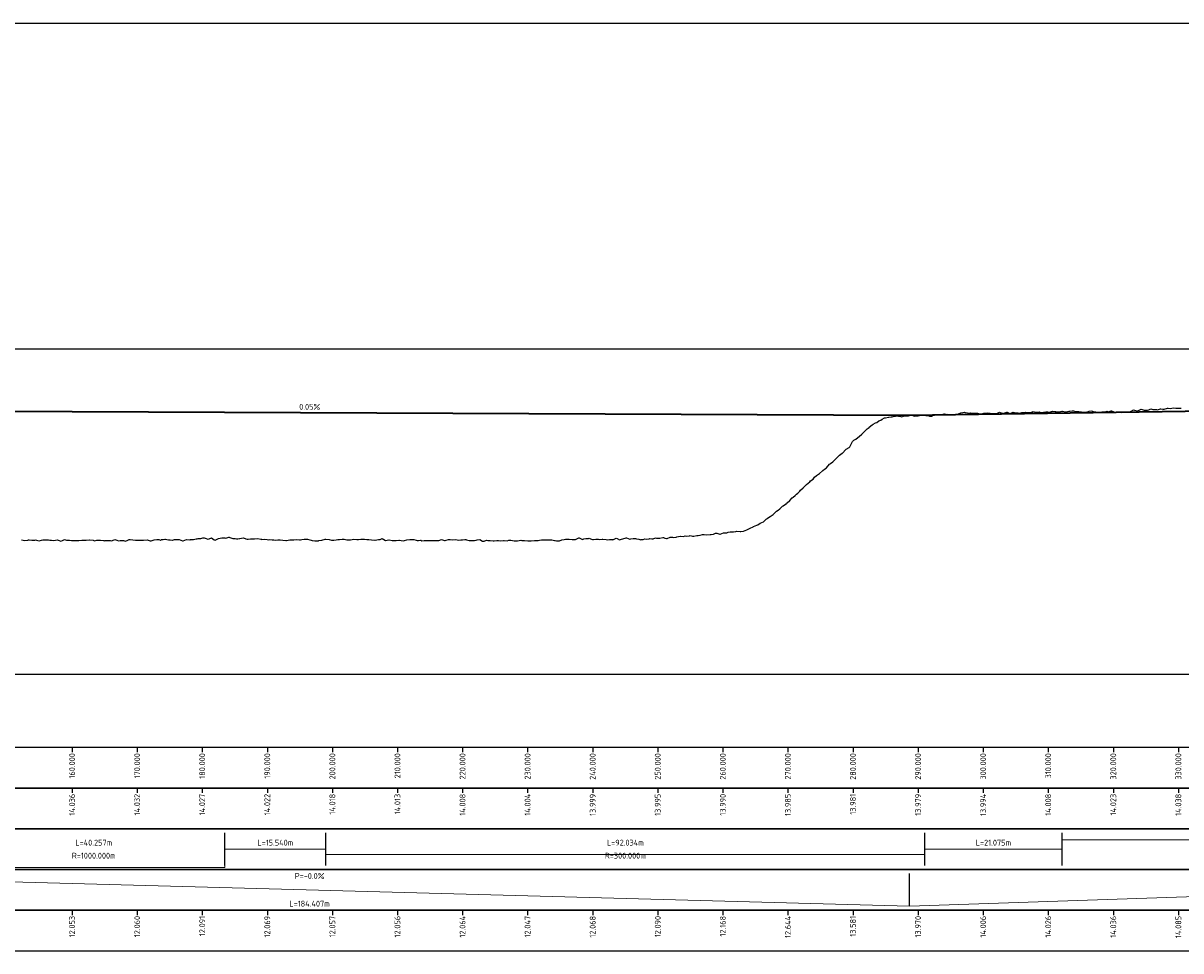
# Model space of a CAD drawing. Header units: metres. Extents: x 220364 to 225126, y 402650 to 403044.
# Tile 6 of 14: x 222586 to 222764, y 402650 to 402793. Entities that reach past the tile are written whole.
import ezdxf

# ---------------------------------------------------------------- set-up
doc = ezdxf.new("R2010")
doc.units = ezdxf.units.M
for name, color, linetype in [('C3D-PROFILE', 7, 'Continuous'), ('C3D-PROFILE_LABELING', 7, 'Continuous'), ('C3D-PROFILE_PROFILEVIEW', 7, 'Continuous'), ('C3D-PROFILE_PROFILEVIEW_LABELING', 7, 'Continuous')]:
    doc.layers.add(name, color=color, linetype=linetype)
for name, color, linetype, lineweight in [('N-WA-GW-MAAIVELD-G', 90, 'Continuous', 35), ('X-XX-AL-DETAIL_2-G', 7, 'Continuous', 25), ('X-XX-AL-PROFIELBALK-G', 7, 'Continuous', 25), ('X-XX-AL-T18', 7, 'Continuous', 18), ('X-XX-AL-T25', 7, 'Continuous', 25)]:
    doc.layers.add(name, color=color, linetype=linetype, lineweight=lineweight)
doc.styles.add('NLCS-ISO', font='NLCS-ISO.ttf')

# ---------------------------------------------------------------- blocks, each defined once
blk = doc.blocks.new('*U2')
at = {"layer": 'X-XX-AL-T25', "color": 7, "linetype": 'Continuous', "lineweight": 25, "insert": (206067.73, 396232.51), "char_height": 0.9, "attachment_point": 8, "rotation": 359.7363, "style": 'NLCS-ISO'}
blk.add_mtext('{\\fNLCS-ISO|b0|i0|c0|p10;\\C256;0.05%}', dxfattribs=at)
blk = doc.blocks.new('*U5')
at = {"layer": 'X-XX-AL-T25', "color": 7, "linetype": 'Continuous', "lineweight": 25, "char_height": 0.9, "attachment_point": 6, "rotation": 90, "style": 'NLCS-ISO'}
for s, insert in [('12.053', (206031.22, 396154.76)), ('12.060', (206041.22, 396154.76)), ('12.091', (206051.22, 396154.76)), ('12.069', (206061.22, 396154.76)), ('12.057', (206071.22, 396154.76)), ('12.056', (206081.22, 396154.76)), ('12.064', (206091.22, 396154.76)), ('12.047', (206101.22, 396154.76)), ('12.068', (206111.22, 396154.76)), ('12.090', (206121.22, 396154.76)), ('12.168', (206131.22, 396154.76)), ('12.644', (206141.22, 396154.76)), ('13.581', (206151.22, 396154.76)), ('13.970', (206161.22, 396154.76)), ('14.006', (206171.22, 396154.76)), ('14.026', (206181.22, 396154.76)), ('14.036', (206191.22, 396154.76)), ('14.085', (206201.22, 396154.76))]:
    blk.add_mtext(s, dxfattribs=dict(at, insert=insert))
blk = doc.blocks.new('*U6')
at = {"layer": 'X-XX-AL-T25', "color": 7, "linetype": 'Continuous', "lineweight": 25, "char_height": 0.9, "attachment_point": 5, "style": 'NLCS-ISO'}
for s, insert in [('P=-0.0%', (206067.72, 396160.89)), ('L=184.407m', (206067.72, 396156.64))]:
    blk.add_mtext(s, dxfattribs=dict(at, insert=insert))
blk = doc.blocks.new('*U7')
at = {"layer": 'X-XX-AL-T25', "color": 7, "linetype": 'Continuous', "lineweight": 25, "char_height": 0.9, "attachment_point": 5, "style": 'NLCS-ISO'}
for s, insert in [('L=40.257m', (206034.56, 396166.01)), ('L=15.540m', (206062.46, 396166.01)), ('L=92.034m', (206116.25, 396166.01)), ('L=21.075m', (206172.8, 396166.01)), ('R=1000.000m', (206034.56, 396164.01)), ('R=300.000m', (206116.25, 396164.01))]:
    blk.add_mtext(s, dxfattribs=dict(at, insert=insert))
blk = doc.blocks.new('*U8')
at = {"layer": 'X-XX-AL-T25', "color": 7, "linetype": 'Continuous', "lineweight": 25, "char_height": 0.9, "attachment_point": 6, "rotation": 90, "style": 'NLCS-ISO'}
for s, insert in [('14.036', (206031.22, 396173.51)), ('14.032', (206041.22, 396173.51)), ('14.027', (206051.22, 396173.51)), ('14.022', (206061.22, 396173.51)), ('14.018', (206071.22, 396173.51)), ('14.013', (206081.22, 396173.51)), ('14.008', (206091.22, 396173.51)), ('14.004', (206101.22, 396173.51)), ('13.999', (206111.22, 396173.51)), ('13.995', (206121.22, 396173.51)), ('13.990', (206131.22, 396173.51)), ('13.985', (206141.22, 396173.51)), ('13.981', (206151.22, 396173.51)), ('13.979', (206161.22, 396173.51)), ('13.994', (206171.22, 396173.51)), ('14.008', (206181.22, 396173.51)), ('14.023', (206191.22, 396173.51)), ('14.038', (206201.22, 396173.51))]:
    blk.add_mtext(s, dxfattribs=dict(at, insert=insert))
blk = doc.blocks.new('*U9')
at = {"layer": 'X-XX-AL-T25', "color": 7, "linetype": 'Continuous', "lineweight": 25, "char_height": 0.9, "attachment_point": 6, "rotation": 90, "style": 'NLCS-ISO'}
for s, insert in [('160.000', (206031.22, 396179.76)), ('170.000', (206041.22, 396179.76)), ('180.000', (206051.22, 396179.76)), ('190.000', (206061.22, 396179.76)), ('200.000', (206071.22, 396179.76)), ('210.000', (206081.22, 396179.76)), ('220.000', (206091.22, 396179.76)), ('230.000', (206101.22, 396179.76)), ('240.000', (206111.22, 396179.76)), ('250.000', (206121.22, 396179.76)), ('260.000', (206131.22, 396179.76)), ('270.000', (206141.22, 396179.76)), ('280.000', (206151.22, 396179.76)), ('290.000', (206161.22, 396179.76)), ('300.000', (206171.22, 396179.76)), ('310.000', (206181.22, 396179.76)), ('320.000', (206191.22, 396179.76)), ('330.000', (206201.22, 396179.76))]:
    blk.add_mtext(s, dxfattribs=dict(at, insert=insert))
blk = doc.blocks.new('*U11')
at = {"layer": 'N-WA-GW-MAAIVELD-G', "color": 3, "linetype": 'Continuous', "lineweight": 35}
for p, q in [((206159.93, 396231.66), (206310.83, 396233.89)), ((205975.52, 396232.51), (206159.93, 396231.66))]:
    blk.add_line(p, q, dxfattribs=at)
blk = doc.blocks.new('*U12')
at = {"layer": 'C3D-PROFILE', "color": 7, "linetype": 'Continuous', "lineweight": -3}
for p, q in [((206195.32, 396232.52), (206195.49, 396232.6)), ((206195.49, 396232.6), (206195.52, 396232.6)), ((206195.52, 396232.6), (206195.99, 396232.45)), ((206196.7, 396232.49), (206197, 396232.63)), ((206197, 396232.63), (206197.28, 396232.57)), ((206197.28, 396232.57), (206197.51, 396232.57)), ((206197.51, 396232.57), (206197.87, 396232.54)), ((206198.01, 396232.51), (206198.46, 396232.66)), ((206198.46, 396232.66), (206198.52, 396232.65)), ((206198.52, 396232.65), (206198.85, 396232.6)), ((206198.85, 396232.6), (206199.02, 396232.58)), ((206199.02, 396232.58), (206199.05, 396232.58)), ((206199.05, 396232.58), (206199.53, 396232.75)), ((206199.53, 396232.75), (206199.64, 396232.75)), ((206199.64, 396232.75), (206200.03, 396232.69)), ((206200.03, 396232.69), (206200.23, 396232.76)), ((206200.23, 396232.76), (206200.54, 396232.8)), ((206200.54, 396232.8), (206200.82, 396232.75)), ((206200.82, 396232.75), (206200.96, 396232.75)), ((206200.96, 396232.75), (206201.04, 396232.75)), ((206201.04, 396232.75), (206201.42, 396232.73)), ((206201.42, 396232.73), (206201.55, 396232.74)), ((206201.55, 396232.74), (206201.65, 396232.74)), ((206154.9, 396230.54), (206155.2, 396230.8)), ((206155.2, 396230.8), (206155.49, 396230.9)), ((206155.49, 396230.9), (206155.71, 396231.04)), ((206155.71, 396231.04), (206156.07, 396231.27)), ((206156.07, 396231.27), (206156.21, 396231.28)), ((206156.21, 396231.28), (206156.66, 396231.36)), ((206156.66, 396231.36), (206156.72, 396231.36)), ((206156.72, 396231.36), (206157.08, 396231.41)), ((206157.08, 396231.41), (206157.22, 396231.43)), ((206157.22, 396231.43), (206157.24, 396231.43)), ((206157.24, 396231.43), (206157.42, 396231.46)), ((206157.42, 396231.46), (206157.73, 396231.53)), ((206157.73, 396231.53), (206157.82, 396231.55)), ((206157.82, 396231.55), (206158.23, 396231.54)), ((206158.23, 396231.54), (206158.4, 396231.52)), ((206158.4, 396231.52), (206158.73, 396231.44)), ((206158.73, 396231.44), (206158.97, 396231.51)), ((206158.97, 396231.51), (206159.24, 396231.58)), ((206159.24, 396231.58), (206159.54, 396231.56)), ((206159.54, 396231.56), (206159.74, 396231.57)), ((206159.74, 396231.57), (206160.12, 396231.75)), ((206160.12, 396231.75), (206160.24, 396231.67)), ((206160.24, 396231.67), (206160.69, 396231.54)), ((206160.69, 396231.54), (206160.75, 396231.57)), ((206160.75, 396231.57), (206161.17, 396231.59)), ((206161.17, 396231.59), (206161.25, 396231.59)), ((206161.25, 396231.59), (206161.69, 396231.69)), ((206161.69, 396231.69), (206161.75, 396231.69)), ((206161.75, 396231.69), (206161.84, 396231.7)), ((206161.84, 396231.7), (206162.26, 396231.69)), ((206162.26, 396231.69), (206162.26, 396231.69)), ((206162.26, 396231.69), (206162.41, 396231.65)), ((206162.41, 396231.65), (206162.76, 396231.62)), ((206162.76, 396231.62), (206162.97, 396231.52)), ((206162.97, 396231.52), (206163.27, 396231.51)), ((206163.27, 396231.51), (206163.54, 396231.69)), ((206163.54, 396231.69), (206163.77, 396231.66)), ((206163.77, 396231.66), (206164.11, 396231.71)), ((206164.11, 396231.71), (206164.27, 396231.75)), ((206164.27, 396231.75), (206164.68, 396231.73)), ((206164.68, 396231.73), (206164.77, 396231.71)), ((206164.77, 396231.71), (206165.25, 396231.86)), ((206165.25, 396231.86), (206165.28, 396231.86)), ((206165.28, 396231.86), (206165.53, 396231.84)), ((206165.53, 396231.84), (206165.78, 396231.79)), ((206165.78, 396231.79), (206165.81, 396231.81)), ((206165.81, 396231.81), (206166.28, 396231.75)), ((206166.28, 396231.75), (206166.38, 396231.71)), ((206166.38, 396231.71), (206166.79, 396231.74)), ((206166.79, 396231.74), (206166.95, 396231.75)), ((206166.95, 396231.75), (206167.29, 396231.77)), ((206167.29, 396231.77), (206167.52, 396231.93)), ((206167.52, 396231.93), (206167.79, 396232.05)), ((206167.79, 396232.05), (206168.08, 396232.08)), ((206168.08, 396232.08), (206168.3, 396232.13)), ((206168.3, 396232.13), (206168.47, 396232.08)), ((206168.47, 396232.08), (206168.8, 396232.03)), ((206168.8, 396232.03), (206169.22, 396231.98)), ((206169.22, 396231.98), (206169.3, 396232.02)), ((206169.3, 396232.02), (206169.79, 396231.98)), ((206169.79, 396231.98), (206169.81, 396231.98)), ((206169.81, 396231.98), (206169.97, 396231.98)), ((206169.97, 396231.98), (206170.31, 396231.99)), ((206170.31, 396231.99), (206170.35, 396231.99)), ((206170.35, 396231.99), (206170.81, 396231.83)), ((206170.81, 396231.83), (206170.92, 396231.84)), ((206170.92, 396231.84), (206171.32, 396231.98)), ((206171.32, 396231.98), (206171.49, 396232.01)), ((206171.49, 396232.01), (206171.82, 396232.03)), ((206171.82, 396232.03), (206172.06, 396231.97)), ((206172.06, 396231.97), (206172.32, 396232.01)), ((206172.32, 396232.01), (206172.62, 396231.95)), ((206172.62, 396231.95), (206172.83, 396231.92)), ((206172.83, 396231.92), (206173.19, 396231.94)), ((206173.19, 396231.94), (206173.33, 396231.95)), ((206173.33, 396231.95), (206173.76, 396232.12)), ((206173.76, 396232.12), (206173.83, 396232.11)), ((206173.83, 396232.11), (206174.33, 396231.95)), ((206174.33, 396231.95), (206174.34, 396231.95)), ((206174.34, 396231.95), (206174.41, 396231.99)), ((206174.41, 396231.99), (206174.84, 396232.15)), ((206174.84, 396232.15), (206174.89, 396232.15)), ((206174.89, 396232.15), (206175.34, 396231.91)), ((206175.34, 396231.91), (206175.46, 396231.97)), ((206175.46, 396231.97), (206175.85, 396232.13)), ((206175.85, 396232.13), (206176.03, 396232.09)), ((206176.03, 396232.09), (206176.35, 396232.06)), ((206176.35, 396232.06), (206176.6, 396232.02)), ((206176.6, 396232.02), (206176.85, 396232.01)), ((206176.85, 396232.01), (206177.16, 396232.09)), ((206177.16, 396232.09), (206177.35, 396232.1)), ((206177.35, 396232.1), (206177.73, 396232.12)), ((206177.73, 396232.12), (206177.86, 396232.1)), ((206177.86, 396232.1), (206178.3, 396232.11)), ((206178.3, 396232.11), (206178.36, 396232.11)), ((206178.36, 396232.11), (206178.85, 396232.21)), ((206178.85, 396232.21), (206178.86, 396232.22)), ((206178.86, 396232.22), (206178.87, 396232.22)), ((206178.87, 396232.22), (206179.37, 396232.15)), ((206179.37, 396232.15), (206179.43, 396232.16)), ((206179.43, 396232.16), (206179.87, 396232.17)), ((206179.87, 396232.17), (206180, 396232.1)), ((206180, 396232.1), (206180.37, 396232.1)), ((206180.37, 396232.1), (206180.57, 396232.16)), ((206180.57, 396232.16), (206180.88, 396232.2)), ((206180.88, 396232.2), (206181.14, 396232.17)), ((206181.14, 396232.17), (206181.38, 396232.12)), ((206181.38, 396232.12), (206181.57, 396232.18)), ((206181.57, 396232.18), (206181.88, 396232.27)), ((206181.88, 396232.27), (206182.27, 396232.23)), ((206182.27, 396232.23), (206182.39, 396232.22)), ((206182.39, 396232.22), (206182.84, 396232.21)), ((206182.84, 396232.21), (206182.89, 396232.21)), ((206182.89, 396232.21), (206183.29, 396232.27)), ((206183.29, 396232.27), (206183.34, 396232.27)), ((206183.34, 396232.27), (206183.39, 396232.28)), ((206183.39, 396232.28), (206183.41, 396232.28)), ((206183.41, 396232.28), (206183.9, 396232.17)), ((206183.9, 396232.17), (206183.98, 396232.18)), ((206183.98, 396232.18), (206184.4, 396232.27)), ((206184.4, 396232.27), (206184.55, 396232.27)), ((206184.55, 396232.27), (206184.9, 396232.35)), ((206184.9, 396232.35), (206185.12, 396232.33)), ((206185.12, 396232.33), (206185.41, 396232.24)), ((206185.41, 396232.24), (206185.69, 396232.22)), ((206185.69, 396232.22), (206185.91, 396232.22)), ((206185.91, 396232.22), (206186.27, 396232.19)), ((206186.27, 396232.19), (206186.41, 396232.16)), ((206186.41, 396232.16), (206186.84, 396232.16)), ((206186.84, 396232.16), (206186.92, 396232.14)), ((206186.92, 396232.14), (206187.41, 396232.25)), ((206187.41, 396232.25), (206187.42, 396232.26)), ((206187.42, 396232.26), (206187.51, 396232.27)), ((206187.51, 396232.27), (206187.93, 396232.32)), ((206187.93, 396232.32), (206187.98, 396232.3)), ((206187.98, 396232.3), (206188.43, 396232.19)), ((206188.43, 396232.19), (206188.55, 396232.17)), ((206188.55, 396232.17), (206188.93, 396232.13)), ((206188.93, 396232.13), (206189.13, 396232.14)), ((206189.13, 396232.14), (206189.21, 396232.16)), ((206189.21, 396232.16), (206189.44, 396232.19)), ((206189.44, 396232.19), (206189.7, 396232.2)), ((206189.7, 396232.2), (206189.94, 396232.2)), ((206189.94, 396232.2), (206190.28, 396232.28)), ((206190.28, 396232.28), (206190.44, 396232.21)), ((206190.44, 396232.21), (206190.87, 396232.33)), ((206190.87, 396232.33), (206190.95, 396232.36)), ((206190.95, 396232.36), (206191.45, 396232.15)), ((206191.45, 396232.15), (206191.5, 396232.16)), ((206191.45, 396232.15), (206191.45, 396232.15)), ((206191.5, 396232.16), (206191.96, 396232.2)), ((206191.96, 396232.2), (206192.03, 396232.17)), ((206192.03, 396232.17), (206192.46, 396232.08)), ((206192.46, 396232.08), (206192.61, 396232.14)), ((206192.61, 396232.14), (206192.97, 396232.14)), ((206192.97, 396232.14), (206193.19, 396232.12)), ((206193.19, 396232.12), (206193.47, 396232.21)), ((206193.47, 396232.21), (206193.77, 396232.2)), ((206193.77, 396232.2), (206193.97, 396232.28)), ((206193.97, 396232.28), (206194.35, 396232.5)), ((206194.35, 396232.5), (206194.48, 396232.46)), ((206194.48, 396232.46), (206194.93, 396232.32)), ((206194.93, 396232.32), (206194.98, 396232.33)), ((206194.98, 396232.33), (206195.09, 396232.39)), ((206195.09, 396232.39), (206195.32, 396232.52)), ((206195.99, 396232.45), (206196.11, 396232.46)), ((206196.11, 396232.46), (206196.5, 396232.44)), ((206196.5, 396232.44), (206196.7, 396232.49)), ((206197.87, 396232.54), (206198.01, 396232.51)), ((206152.68, 396228.84), (206153.15, 396229.33)), ((206153.15, 396229.33), (206153.18, 396229.37)), ((206153.18, 396229.37), (206153.42, 396229.56)), ((206153.42, 396229.56), (206153.69, 396229.77)), ((206153.69, 396229.77), (206153.73, 396229.81)), ((206153.73, 396229.81), (206154.19, 396230.21)), ((206154.19, 396230.21), (206154.32, 396230.3)), ((206154.32, 396230.3), (206154.7, 396230.48)), ((206154.7, 396230.48), (206154.9, 396230.54)), ((206150.76, 396226.81), (206151.16, 396227.64)), ((206151.16, 396227.64), (206151.36, 396227.83)), ((206151.36, 396227.83), (206151.67, 396227.98)), ((206151.67, 396227.98), (206151.96, 396228.25)), ((206151.96, 396228.25), (206152.17, 396228.41)), ((206152.17, 396228.41), (206152.56, 396228.77)), ((206152.56, 396228.77), (206152.58, 396228.78)), ((206152.58, 396228.78), (206152.68, 396228.84)), ((206148.97, 396225.34), (206149.14, 396225.52)), ((206149.14, 396225.52), (206149.57, 396225.86)), ((206149.57, 396225.86), (206149.64, 396225.91)), ((206149.64, 396225.91), (206150.06, 396226.36)), ((206150.06, 396226.36), (206150.15, 396226.47)), ((206150.15, 396226.47), (206150.17, 396226.48)), ((206150.17, 396226.48), (206150.66, 396226.7)), ((206150.66, 396226.7), (206150.76, 396226.81)), ((206147.16, 396223.6), (206147.62, 396224.14)), ((206147.62, 396224.14), (206147.73, 396224.22)), ((206147.73, 396224.22), (206147.77, 396224.25)), ((206147.77, 396224.25), (206148.13, 396224.5)), ((206148.13, 396224.5), (206148.37, 396224.77)), ((206148.37, 396224.77), (206148.63, 396225.03)), ((206148.63, 396225.03), (206148.97, 396225.34)), ((206145.08, 396221.86), (206145.33, 396222.13)), ((206145.33, 396222.13), (206145.59, 396222.41)), ((206145.59, 396222.41), (206145.94, 396222.59)), ((206145.94, 396222.59), (206146.1, 396222.7)), ((206146.1, 396222.7), (206146.55, 396223.14)), ((206146.55, 396223.14), (206146.6, 396223.2)), ((206146.6, 396223.2), (206146.87, 396223.38)), ((206146.87, 396223.38), (206147.11, 396223.55)), ((206147.11, 396223.55), (206147.16, 396223.6)), ((206143.05, 396220.02), (206143.18, 396220.15)), ((206143.18, 396220.15), (206143.56, 396220.52)), ((206143.56, 396220.52), (206143.61, 396220.56)), ((206143.61, 396220.56), (206143.9, 396220.86)), ((206143.9, 396220.86), (206144.07, 396221.02)), ((206144.07, 396221.02), (206144.1, 396221.05)), ((206144.1, 396221.05), (206144.58, 396221.45)), ((206144.58, 396221.45), (206144.71, 396221.58)), ((206144.71, 396221.58), (206145.08, 396221.86)), ((206141.11, 396218.23), (206141.53, 396218.59)), ((206141.53, 396218.59), (206141.89, 396218.98)), ((206141.89, 396218.98), (206142.04, 396219.1)), ((206142.04, 396219.1), (206142.32, 396219.32)), ((206142.32, 396219.32), (206142.55, 396219.54)), ((206142.55, 396219.54), (206142.75, 396219.71)), ((206142.75, 396219.71), (206142.89, 396219.85)), ((206142.89, 396219.85), (206143.05, 396220.02)), ((206138.98, 396216.43), (206139.12, 396216.56)), ((206139.12, 396216.56), (206139.49, 396216.92)), ((206139.49, 396216.92), (206139.75, 396217.08)), ((206139.75, 396217.08), (206140, 396217.31)), ((206140, 396217.31), (206140.37, 396217.68)), ((206140.37, 396217.68), (206140.51, 396217.77)), ((206140.51, 396217.77), (206141, 396218.13)), ((206141, 396218.13), (206141.02, 396218.15)), ((206141.02, 396218.15), (206141.03, 396218.16)), ((206141.03, 396218.16), (206141.11, 396218.23)), ((206135.94, 396214.57), (206136.44, 396214.77)), ((206136.44, 396214.77), (206136.58, 396214.84)), ((206136.58, 396214.84), (206136.95, 396215.08)), ((206136.95, 396215.08), (206137.22, 396215.21)), ((206137.22, 396215.21), (206137.46, 396215.3)), ((206137.46, 396215.3), (206137.86, 396215.69)), ((206137.86, 396215.69), (206137.97, 396215.75)), ((206137.97, 396215.75), (206138.04, 396215.81)), ((206138.04, 396215.81), (206138.4, 396216.07)), ((206138.4, 396216.07), (206138.48, 396216.12)), ((206138.48, 396216.12), (206138.49, 396216.13)), ((206138.49, 396216.13), (206138.98, 396216.43)), ((206124.14, 396212.97), (206124.4, 396213.02)), ((206124.4, 396213.02), (206124.65, 396213.08)), ((206124.65, 396213.08), (206124.73, 396213.07)), ((206124.73, 396213.07), (206125.17, 396213.06)), ((206125.17, 396213.06), (206125.41, 396213.12)), ((206125.41, 396213.12), (206125.68, 396213.1)), ((206125.68, 396213.1), (206126.08, 396213.13)), ((206126.08, 396213.13), (206126.2, 396213.19)), ((206126.2, 396213.19), (206126.56, 396213.11)), ((206126.56, 396213.11), (206126.71, 396213.08)), ((206126.71, 396213.08), (206126.76, 396213.09)), ((206126.76, 396213.09), (206127.22, 396213.18)), ((206127.22, 396213.18), (206127.43, 396213.18)), ((206127.43, 396213.18), (206127.74, 396213.25)), ((206127.74, 396213.25), (206128.11, 396213.35)), ((206128.11, 396213.35), (206128.25, 396213.35)), ((206128.25, 396213.35), (206128.36, 396213.34)), ((206128.36, 396213.34), (206128.74, 396213.3)), ((206128.74, 396213.3), (206128.77, 396213.3)), ((206128.77, 396213.3), (206129.28, 396213.35)), ((206128.77, 396213.3), (206128.77, 396213.3)), ((206129.28, 396213.35), (206129.43, 396213.34)), ((206129.43, 396213.34), (206129.79, 396213.41)), ((206129.79, 396213.41), (206130.09, 396213.53)), ((206130.09, 396213.53), (206130.3, 396213.56)), ((206130.3, 396213.56), (206130.75, 396213.4)), ((206130.75, 396213.4), (206130.81, 396213.4)), ((206130.81, 396213.4), (206131.05, 396213.5)), ((206131.05, 396213.5), (206131.33, 396213.61)), ((206131.33, 396213.61), (206131.4, 396213.61)), ((206131.4, 396213.61), (206131.84, 396213.62)), ((206131.84, 396213.62), (206132.06, 396213.68)), ((206132.06, 396213.68), (206132.35, 396213.74)), ((206132.35, 396213.74), (206132.72, 396213.77)), ((206132.72, 396213.77), (206132.86, 396213.75)), ((206132.86, 396213.75), (206133.2, 396213.83)), ((206133.2, 396213.83), (206133.37, 396213.87)), ((206133.37, 396213.87), (206133.37, 396213.87)), ((206133.37, 396213.87), (206133.38, 396213.87)), ((206133.38, 396213.87), (206133.88, 396213.79)), ((206133.88, 396213.79), (206134.01, 396213.81)), ((206134.01, 396213.81), (206134.39, 396213.88)), ((206134.39, 396213.88), (206134.66, 396213.94)), ((206134.66, 396213.94), (206134.9, 396214.07)), ((206134.9, 396214.07), (206135.3, 396214.28)), ((206135.3, 396214.28), (206135.41, 396214.32)), ((206135.41, 396214.32), (206135.87, 396214.54)), ((206135.87, 396214.54), (206135.93, 396214.56)), ((206135.93, 396214.56), (206135.94, 396214.57)), ((206023.45, 396212.53), (206023.95, 396212.44)), ((206023.95, 396212.44), (206024.41, 396212.5)), ((206024.41, 396212.5), (206024.51, 396212.52)), ((206024.51, 396212.52), (206024.61, 396212.51)), ((206024.61, 396212.51), (206025.06, 396212.46)), ((206025.06, 396212.46), (206025.48, 396212.49)), ((206025.48, 396212.49), (206025.62, 396212.52)), ((206025.62, 396212.52), (206025.76, 396212.47)), ((206025.76, 396212.47), (206026.17, 396212.37)), ((206026.17, 396212.37), (206026.55, 396212.47)), ((206026.55, 396212.47), (206026.73, 396212.51)), ((206026.73, 396212.51), (206026.92, 396212.55)), ((206026.92, 396212.55), (206027.28, 396212.52)), ((206027.28, 396212.52), (206027.62, 396212.53)), ((206027.62, 396212.53), (206027.83, 396212.5)), ((206027.83, 396212.5), (206028.07, 396212.48)), ((206028.07, 396212.48), (206028.39, 396212.45)), ((206028.39, 396212.45), (206028.68, 396212.48)), ((206028.68, 396212.48), (206028.94, 396212.52)), ((206028.94, 396212.52), (206029.23, 396212.41)), ((206029.23, 396212.41), (206029.5, 396212.34)), ((206029.5, 396212.34), (206029.75, 396212.42)), ((206029.75, 396212.42), (206030.05, 396212.57)), ((206030.05, 396212.57), (206030.38, 396212.5)), ((206030.38, 396212.5), (206030.54, 396212.5)), ((206030.54, 396212.5), (206030.61, 396212.5)), ((206030.61, 396212.5), (206030.81, 396212.46)), ((206030.81, 396212.46), (206031.16, 396212.41)), ((206031.16, 396212.41), (206031.55, 396212.42)), ((206031.55, 396212.42), (206031.71, 396212.43)), ((206031.71, 396212.43), (206031.86, 396212.4)), ((206031.86, 396212.4), (206032.27, 396212.45)), ((206032.27, 396212.45), (206032.73, 396212.47)), ((206032.73, 396212.47), (206032.82, 396212.5)), ((206032.82, 396212.5), (206032.9, 396212.49)), ((206032.9, 396212.49), (206033.37, 396212.46)), ((206033.37, 396212.46), (206033.9, 396212.54)), ((206033.9, 396212.54), (206033.92, 396212.55)), ((206033.92, 396212.55), (206033.94, 396212.54)), ((206033.94, 396212.54), (206034.48, 396212.46)), ((206034.48, 396212.46), (206034.67, 396212.39)), ((206034.67, 396212.39), (206035.03, 396212.48)), ((206035.03, 396212.48), (206035.08, 396212.49)), ((206035.08, 396212.49), (206035.58, 396212.5)), ((206035.58, 396212.5), (206036.03, 396212.41)), ((206036.03, 396212.41), (206036.13, 396212.37)), ((206036.13, 396212.37), (206036.25, 396212.41)), ((206036.25, 396212.41), (206036.69, 396212.41)), ((206036.69, 396212.41), (206037.07, 396212.41)), ((206037.07, 396212.41), (206037.24, 396212.36)), ((206037.24, 396212.36), (206037.42, 396212.45)), ((206037.42, 396212.45), (206037.79, 396212.58)), ((206037.79, 396212.58), (206038.12, 396212.5)), ((206038.12, 396212.5), (206038.34, 396212.39)), ((206038.34, 396212.39), (206038.59, 396212.45)), ((206038.59, 396212.45), (206038.6, 396212.45)), ((206038.6, 396212.45), (206038.9, 396212.44)), ((206038.9, 396212.44), (206039.15, 396212.41)), ((206039.15, 396212.41), (206039.45, 396212.32)), ((206039.45, 396212.32), (206039.79, 396212.49)), ((206039.79, 396212.49), (206040, 396212.58)), ((206040, 396212.58), (206040.17, 396212.57)), ((206040.17, 396212.57), (206040.55, 396212.54)), ((206040.55, 396212.54), (206040.99, 396212.5)), ((206040.99, 396212.5), (206041.1, 396212.49)), ((206041.1, 396212.49), (206041.19, 396212.5)), ((206041.19, 396212.5), (206041.65, 396212.46)), ((206041.65, 396212.46), (206042.18, 396212.46)), ((206042.18, 396212.46), (206042.2, 396212.46)), ((206042.2, 396212.46), (206042.21, 396212.46)), ((206042.21, 396212.46), (206042.75, 396212.52)), ((206042.75, 396212.52), (206043.23, 396212.39)), ((206043.23, 396212.39), (206043.3, 396212.37)), ((206043.3, 396212.37), (206043.38, 396212.39)), ((206043.38, 396212.39), (206043.85, 396212.54)), ((206043.85, 396212.54), (206044.25, 396212.59)), ((206044.25, 396212.59), (206044.4, 396212.59)), ((206044.4, 396212.59), (206044.57, 396212.59)), ((206044.57, 396212.59), (206044.83, 396212.47)), ((206044.83, 396212.47), (206044.95, 396212.57)), ((206044.95, 396212.57), (206045.21, 396212.59)), ((206045.21, 396212.59), (206045.5, 396212.61)), ((206045.5, 396212.61), (206045.59, 396212.63)), ((206045.59, 396212.63), (206045.77, 396212.6)), ((206045.77, 396212.6), (206046.05, 396212.54)), ((206046.05, 396212.54), (206046.3, 396212.54)), ((206046.3, 396212.54), (206046.6, 396212.49)), ((206046.6, 396212.49), (206046.64, 396212.5)), ((206046.64, 396212.5), (206046.97, 396212.57)), ((206046.97, 396212.57), (206047.15, 396212.59)), ((206047.15, 396212.59), (206047.3, 396212.6)), ((206047.3, 396212.6), (206047.7, 396212.57)), ((206047.7, 396212.57), (206048.18, 396212.37)), ((206048.18, 396212.37), (206048.25, 396212.35)), ((206048.25, 396212.35), (206048.3, 396212.37)), ((206048.3, 396212.37), (206048.8, 396212.56)), ((206048.8, 396212.56), (206049.3, 396212.54)), ((206049.3, 396212.54), (206049.35, 396212.55)), ((206049.35, 396212.55), (206049.4, 396212.56)), ((206049.4, 396212.56), (206049.89, 396212.56)), ((206049.89, 396212.56), (206050.3, 396212.7)), ((206050.3, 396212.7), (206050.44, 396212.7)), ((206050.44, 396212.7), (206050.62, 396212.72)), ((206050.62, 396212.72), (206050.99, 396212.74)), ((206050.99, 396212.74), (206051.3, 396212.82)), ((206051.3, 396212.82), (206051.54, 396212.86)), ((206051.54, 396212.86), (206051.83, 396212.75)), ((206051.83, 396212.75), (206052.09, 396212.64)), ((206052.09, 396212.64), (206052.3, 396212.7)), ((206052.3, 396212.7), (206052.64, 396212.84)), ((206052.64, 396212.84), (206053.05, 396212.54)), ((206053.05, 396212.54), (206053.19, 396212.48)), ((206053.19, 396212.48), (206053.3, 396212.53)), ((206053.3, 396212.53), (206053.73, 396212.75)), ((206053.73, 396212.75), (206054.26, 396212.84)), ((206054.26, 396212.84), (206054.28, 396212.84)), ((206054.28, 396212.84), (206054.3, 396212.84)), ((206054.3, 396212.84), (206054.69, 396212.81)), ((206054.69, 396212.81), (206054.83, 396212.8)), ((206054.83, 396212.8), (206055.29, 396212.93)), ((206055.29, 396212.93), (206055.38, 396212.92)), ((206055.38, 396212.92), (206055.49, 396212.9)), ((206055.49, 396212.9), (206055.93, 396212.74)), ((206055.93, 396212.74), (206056.28, 396212.71)), ((206056.28, 396212.71), (206056.47, 396212.69)), ((206056.47, 396212.69), (206056.55, 396212.7)), ((206056.55, 396212.7), (206056.72, 396212.7)), ((206056.72, 396212.7), (206056.93, 396212.73)), ((206056.93, 396212.73), (206057.02, 396212.72)), ((206057.02, 396212.72), (206057.27, 396212.77)), ((206057.27, 396212.77), (206057.57, 396212.85)), ((206057.57, 396212.85), (206057.94, 396212.67)), ((206057.94, 396212.67), (206058.12, 396212.63)), ((206058.12, 396212.63), (206058.26, 396212.62)), ((206058.26, 396212.62), (206058.66, 396212.69)), ((206058.66, 396212.69), (206059.17, 396212.7)), ((206059.17, 396212.7), (206059.21, 396212.7)), ((206059.21, 396212.7), (206059.24, 396212.7)), ((206059.24, 396212.7), (206059.76, 396212.71)), ((206059.76, 396212.71), (206060.23, 396212.63)), ((206060.23, 396212.63), (206060.31, 396212.61)), ((206060.31, 396212.61), (206060.4, 396212.6)), ((206060.4, 396212.6), (206060.85, 396212.61)), ((206060.85, 396212.61), (206061.22, 396212.58)), ((206061.22, 396212.58), (206061.4, 396212.53)), ((206061.4, 396212.53), (206061.62, 396212.57)), ((206061.62, 396212.57), (206061.95, 396212.54)), ((206061.95, 396212.54), (206062.21, 396212.52)), ((206062.21, 396212.52), (206062.5, 396212.49)), ((206062.5, 396212.49), (206062.85, 396212.52)), ((206062.85, 396212.52), (206063.04, 396212.54)), ((206063.04, 396212.54), (206063.2, 396212.52)), ((206063.2, 396212.52), (206063.59, 396212.5)), ((206063.59, 396212.5), (206064.08, 396212.43)), ((206064.08, 396212.43), (206064.14, 396212.44)), ((206064.14, 396212.44), (206064.19, 396212.42)), ((206064.19, 396212.42), (206064.69, 396212.55)), ((206064.69, 396212.55), (206065.18, 396212.53)), ((206065.18, 396212.53), (206065.23, 396212.52)), ((206065.23, 396212.52), (206065.3, 396212.52)), ((206065.3, 396212.52), (206065.78, 396212.6)), ((206065.78, 396212.6), (206066.16, 396212.54)), ((206066.16, 396212.54), (206066.33, 396212.53)), ((206066.33, 396212.53), (206066.53, 396212.57)), ((206066.53, 396212.57), (206066.88, 396212.64)), ((206066.88, 396212.64), (206067.15, 396212.65)), ((206067.15, 396212.65), (206067.42, 396212.65)), ((206067.42, 396212.65), (206067.76, 396212.53)), ((206067.76, 396212.53), (206067.97, 396212.46)), ((206067.97, 396212.46), (206068.14, 396212.41)), ((206068.14, 396212.41), (206068.52, 396212.37)), ((206068.52, 396212.37), (206068.99, 396212.39)), ((206068.99, 396212.39), (206069.07, 396212.39)), ((206069.07, 396212.39), (206069.13, 396212.41)), ((206069.13, 396212.41), (206069.61, 396212.46)), ((206069.61, 396212.46), (206070.12, 396212.62)), ((206070.12, 396212.62), (206070.16, 396212.64)), ((206070.16, 396212.64), (206070.21, 396212.63)), ((206070.21, 396212.63), (206070.23, 396212.63)), ((206070.23, 396212.63), (206070.71, 396212.58)), ((206070.71, 396212.58), (206071.09, 396212.46)), ((206071.09, 396212.46), (206071.25, 396212.46)), ((206071.25, 396212.46), (206071.46, 396212.48)), ((206071.46, 396212.48), (206071.8, 396212.55)), ((206071.8, 396212.55), (206072.06, 396212.58)), ((206072.06, 396212.58), (206072.34, 396212.6)), ((206072.34, 396212.6), (206072.71, 396212.64)), ((206072.71, 396212.64), (206072.89, 396212.63)), ((206072.89, 396212.63), (206073.03, 396212.63)), ((206073.03, 396212.63), (206073.43, 396212.52)), ((206073.43, 396212.52), (206073.96, 396212.52)), ((206073.96, 396212.52), (206073.98, 396212.52)), ((206073.98, 396212.52), (206073.99, 396212.52)), ((206073.99, 396212.52), (206074.53, 396212.64)), ((206074.53, 396212.64), (206074.96, 396212.58)), ((206074.96, 396212.58), (206075.07, 396212.56)), ((206075.07, 396212.56), (206075.22, 396212.57)), ((206075.07, 396212.56), (206075.07, 396212.56)), ((206075.22, 396212.57), (206075.61, 396212.63)), ((206075.61, 396212.63), (206075.9, 396212.62)), ((206075.9, 396212.62), (206076.15, 396212.64)), ((206076.15, 396212.64), (206076.51, 396212.57)), ((206076.51, 396212.57), (206076.7, 396212.57)), ((206076.7, 396212.57), (206076.83, 396212.56)), ((206076.83, 396212.56), (206077.24, 396212.53)), ((206077.24, 396212.53), (206077.76, 396212.46)), ((206077.76, 396212.46), (206077.78, 396212.47)), ((206077.78, 396212.47), (206077.81, 396212.47)), ((206077.81, 396212.47), (206078.32, 396212.6)), ((206078.32, 396212.6), (206078.55, 396212.6)), ((206078.55, 396212.6), (206078.86, 396212.72)), ((206078.86, 396212.72), (206079.11, 396212.6)), ((206079.11, 396212.6), (206079.41, 396212.41)), ((206079.41, 396212.41), (206079.62, 396212.47)), ((206079.62, 396212.47), (206079.92, 396212.54)), ((206079.92, 396212.54), (206079.95, 396212.55)), ((206079.95, 396212.55), (206080.43, 396212.45)), ((206080.43, 396212.45), (206080.49, 396212.44)), ((206080.49, 396212.44), (206080.52, 396212.44)), ((206080.52, 396212.44), (206081.02, 396212.45)), ((206081.02, 396212.45), (206081.42, 396212.46)), ((206081.42, 396212.46), (206081.56, 396212.48)), ((206081.56, 396212.48), (206081.78, 396212.41)), ((206081.78, 396212.41), (206082.1, 396212.38)), ((206082.1, 396212.38), (206082.31, 396212.43)), ((206082.31, 396212.43), (206082.64, 396212.51)), ((206082.64, 396212.51), (206083.13, 396212.58)), ((206083.13, 396212.58), (206083.18, 396212.57)), ((206083.18, 396212.57), (206083.21, 396212.58)), ((206083.21, 396212.58), (206083.72, 396212.56)), ((206083.72, 396212.56), (206084.1, 396212.48)), ((206084.1, 396212.48), (206084.25, 396212.45)), ((206084.25, 396212.45), (206084.48, 396212.42)), ((206084.48, 396212.42), (206084.76, 396212.48)), ((206084.76, 396212.48), (206084.79, 396212.48)), ((206084.79, 396212.48), (206084.99, 396212.37)), ((206084.99, 396212.37), (206085.33, 396212.42)), ((206085.33, 396212.42), (206085.85, 396212.44)), ((206085.85, 396212.44), (206085.86, 396212.43)), ((206085.86, 396212.43), (206085.87, 396212.44)), ((206085.87, 396212.44), (206086.4, 396212.42)), ((206086.4, 396212.42), (206086.72, 396212.41)), ((206086.72, 396212.41), (206086.93, 396212.42)), ((206086.93, 396212.42), (206087.28, 396212.4)), ((206087.28, 396212.4), (206087.47, 396212.4)), ((206087.47, 396212.4), (206087.58, 396212.43)), ((206087.58, 396212.43), (206088, 396212.56)), ((206088, 396212.56), (206088.44, 396212.45)), ((206088.44, 396212.45), (206088.54, 396212.43)), ((206088.54, 396212.43), (206088.69, 396212.47)), ((206088.69, 396212.47), (206089.07, 396212.58)), ((206089.07, 396212.58), (206089.3, 396212.56)), ((206089.3, 396212.56), (206089.61, 396212.54)), ((206089.61, 396212.54), (206090.12, 396212.56)), ((206089.61, 396212.54), (206089.61, 396212.54)), ((206090.12, 396212.56), (206090.14, 396212.56)), ((206090.14, 396212.56), (206090.15, 396212.56)), ((206090.15, 396212.56), (206090.67, 396212.48)), ((206090.67, 396212.48), (206090.98, 396212.51)), ((206090.98, 396212.51), (206091.2, 396212.53)), ((206091.2, 396212.53), (206091.59, 396212.56)), ((206091.59, 396212.56), (206091.73, 396212.57)), ((206091.73, 396212.57), (206091.81, 396212.53)), ((206091.81, 396212.53), (206092.26, 396212.41)), ((206092.26, 396212.41), (206092.65, 396212.44)), ((206092.65, 396212.44), (206092.8, 396212.45)), ((206092.8, 396212.45), (206093.06, 396212.43)), ((206093.06, 396212.43), (206093.33, 396212.49)), ((206093.33, 396212.49), (206093.48, 396212.52)), ((206093.48, 396212.52), (206093.86, 396212.6)), ((206093.86, 396212.6), (206094.31, 396212.32)), ((206094.31, 396212.32), (206094.39, 396212.31)), ((206094.39, 396212.31), (206094.45, 396212.32)), ((206094.45, 396212.32), (206094.53, 396212.33)), ((206094.53, 396212.33), (206094.92, 396212.46)), ((206094.92, 396212.46), (206095.12, 396212.44)), ((206095.12, 396212.44), (206095.45, 396212.45)), ((206095.45, 396212.45), (206095.93, 396212.35)), ((206095.93, 396212.35), (206095.98, 396212.35)), ((206095.98, 396212.35), (206096.07, 396212.36)), ((206096.07, 396212.36), (206096.51, 396212.43)), ((206096.51, 396212.43), (206096.73, 396212.4)), ((206096.73, 396212.4), (206097.03, 396212.39)), ((206097.03, 396212.39), (206097.54, 396212.44)), ((206097.54, 396212.44), (206097.56, 396212.45)), ((206097.56, 396212.45), (206097.61, 396212.44)), ((206097.61, 396212.44), (206098.09, 396212.38)), ((206098.09, 396212.38), (206098.34, 396212.48)), ((206098.34, 396212.48), (206098.62, 396212.49)), ((206098.62, 396212.49), (206099.15, 396212.38)), ((206099.15, 396212.38), (206099.15, 396212.38)), ((206099.15, 396212.38), (206099.15, 396212.38)), ((206099.15, 396212.38), (206099.29, 396212.38)), ((206099.29, 396212.38), (206099.68, 396212.38)), ((206099.68, 396212.38), (206099.93, 396212.45)), ((206099.93, 396212.45), (206100.2, 396212.48)), ((206100.2, 396212.48), (206100.34, 396212.45)), ((206100.34, 396212.45), (206100.73, 396212.4)), ((206100.73, 396212.4), (206100.74, 396212.4)), ((206100.74, 396212.4), (206100.76, 396212.4)), ((206100.76, 396212.4), (206101.25, 396212.36)), ((206101.25, 396212.36), (206101.49, 396212.36)), ((206101.49, 396212.36), (206101.78, 396212.39)), ((206101.78, 396212.39), (206102.27, 396212.42)), ((206102.27, 396212.42), (206102.31, 396212.42)), ((206102.31, 396212.42), (206102.37, 396212.43)), ((206102.37, 396212.43), (206102.83, 396212.45)), ((206102.83, 396212.45), (206103.05, 396212.49)), ((206103.05, 396212.49), (206103.36, 396212.51)), ((206103.36, 396212.51), (206103.83, 396212.54)), ((206103.83, 396212.54), (206103.88, 396212.55)), ((206103.88, 396212.55), (206103.99, 396212.55)), ((206103.99, 396212.55), (206104.14, 396212.55)), ((206104.14, 396212.55), (206104.41, 396212.54)), ((206104.41, 396212.54), (206104.6, 396212.54)), ((206104.6, 396212.54), (206104.93, 396212.55)), ((206104.93, 396212.55), (206105.35, 396212.45)), ((206105.35, 396212.45), (206105.45, 396212.44)), ((206105.45, 396212.44), (206105.68, 396212.37)), ((206105.68, 396212.37), (206105.98, 396212.37)), ((206105.98, 396212.37), (206106.11, 396212.36)), ((206106.11, 396212.36), (206106.5, 396212.52)), ((206106.5, 396212.52), (206106.86, 396212.56)), ((206106.86, 396212.56), (206107.02, 396212.61)), ((206107.02, 396212.61), (206107.38, 396212.61)), ((206107.38, 396212.61), (206107.55, 396212.62)), ((206107.55, 396212.62), (206107.62, 396212.63)), ((206107.62, 396212.63), (206108.07, 396212.56)), ((206108.07, 396212.56), (206108.38, 396212.57)), ((206108.38, 396212.57), (206108.59, 396212.58)), ((206108.59, 396212.58), (206108.98, 396212.77)), ((206108.98, 396212.77), (206109.09, 396212.82)), ((206109.09, 396212.82), (206109.12, 396212.83)), ((206109.12, 396212.83), (206109.13, 396212.82)), ((206109.13, 396212.82), (206109.64, 396212.57)), ((206109.64, 396212.57), (206109.86, 396212.67)), ((206109.86, 396212.67), (206110.16, 396212.72)), ((206110.16, 396212.72), (206110.59, 396212.75)), ((206110.59, 396212.75), (206110.68, 396212.77)), ((206110.68, 396212.77), (206110.88, 396212.7)), ((206110.88, 396212.7), (206111.2, 396212.58)), ((206111.2, 396212.58), (206111.33, 396212.57)), ((206111.33, 396212.57), (206111.72, 396212.61)), ((206111.72, 396212.61), (206112.06, 396212.63)), ((206112.06, 396212.63), (206112.24, 396212.57)), ((206112.24, 396212.57), (206112.67, 396212.64)), ((206112.67, 396212.64), (206112.76, 396212.64)), ((206112.76, 396212.64), (206112.79, 396212.64)), ((206112.79, 396212.64), (206113.28, 396212.57)), ((206113.28, 396212.57), (206113.53, 396212.55)), ((206113.53, 396212.55), (206113.8, 396212.56)), ((206113.8, 396212.56), (206113.83, 396212.56)), ((206113.83, 396212.56), (206114.25, 396212.56)), ((206114.25, 396212.56), (206114.32, 396212.54)), ((206114.32, 396212.54), (206114.51, 396212.62)), ((206114.51, 396212.62), (206114.84, 396212.76)), ((206114.84, 396212.76), (206114.96, 396212.72)), ((206114.96, 396212.72), (206115.36, 396212.54)), ((206115.36, 396212.54), (206115.67, 396212.65)), ((206115.67, 396212.65), (206115.87, 396212.69)), ((206115.87, 396212.69), (206116.39, 396212.83)), ((206116.39, 396212.83), (206116.39, 396212.84)), ((206116.39, 396212.84), (206116.41, 396212.83)), ((206116.41, 396212.83), (206116.91, 396212.63)), ((206116.91, 396212.63), (206117.1, 396212.69)), ((206117.1, 396212.69), (206117.43, 396212.74)), ((206117.43, 396212.74), (206117.81, 396212.71)), ((206117.81, 396212.71), (206117.95, 396212.68)), ((206117.95, 396212.68), (206118.31, 396212.62)), ((206118.31, 396212.62), (206118.47, 396212.58)), ((206118.47, 396212.58), (206118.52, 396212.55)), ((206118.52, 396212.55), (206118.67, 396212.56)), ((206118.67, 396212.56), (206118.98, 396212.57)), ((206118.98, 396212.57), (206119.22, 396212.69)), ((206119.22, 396212.69), (206119.5, 396212.63)), ((206119.5, 396212.63), (206119.92, 396212.66)), ((206119.92, 396212.66), (206120.01, 396212.71)), ((206120.01, 396212.71), (206120.3, 396212.69)), ((206120.3, 396212.69), (206120.53, 396212.7)), ((206120.53, 396212.7), (206120.9, 396212.84)), ((206120.9, 396212.84), (206121.05, 396212.79)), ((206121.05, 396212.79), (206121.3, 396212.79)), ((206121.3, 396212.79), (206121.56, 396212.79)), ((206121.56, 396212.79), (206121.99, 396212.89)), ((206121.99, 396212.89), (206122.08, 396212.88)), ((206122.08, 396212.88), (206122.32, 396212.8)), ((206122.32, 396212.8), (206122.59, 396212.73)), ((206122.59, 396212.73), (206122.69, 396212.73)), ((206122.69, 396212.73), (206123.11, 396212.96)), ((206123.11, 396212.96), (206123.38, 396212.95)), ((206123.38, 396212.95), (206123.51, 396212.93)), ((206123.51, 396212.93), (206123.63, 396212.91)), ((206123.63, 396212.91), (206124.06, 396212.96)), ((206124.06, 396212.96), (206124.14, 396212.97))]:
    blk.add_line(p, q, dxfattribs=at)
blk = doc.blocks.new('*U13')
at = {"layer": 'X-XX-AL-DETAIL_2-G', "color": 7, "linetype": 'Continuous', "lineweight": 25}
for p, q in [((0, 100), (685.66, 100)), ((0, 50), (685.66, 50)), ((0, 0), (685.66, 0))]:
    blk.add_line(p, q, dxfattribs=at)
at = {"layer": 'X-XX-AL-PROFIELBALK-G', "color": 7, "linetype": 'Continuous', "lineweight": 25}
for p, q in [((160, -11.25), (160, -12)), ((170, -11.25), (170, -12)), ((180, -11.25), (180, -12)), ((190, -11.25), (190, -12)), ((200, -11.25), (200, -12)), ((210, -11.25), (210, -12)), ((220, -11.25), (220, -12)), ((230, -11.25), (230, -12)), ((240, -11.25), (240, -12)), ((250, -11.25), (250, -12)), ((260, -11.25), (260, -12)), ((270, -11.25), (270, -12)), ((280, -11.25), (280, -12)), ((290, -11.25), (290, -12)), ((300, -11.25), (300, -12)), ((310, -11.25), (310, -12)), ((320, -11.25), (320, -12)), ((330, -11.25), (330, -12)), ((160, -17.5), (160, -18.25)), ((170, -17.5), (170, -18.25)), ((180, -17.5), (180, -18.25)), ((190, -17.5), (190, -18.25)), ((200, -17.5), (200, -18.25)), ((210, -17.5), (210, -18.25)), ((220, -17.5), (220, -18.25)), ((230, -17.5), (230, -18.25)), ((240, -17.5), (240, -18.25)), ((250, -17.5), (250, -18.25)), ((260, -17.5), (260, -18.25)), ((270, -17.5), (270, -18.25)), ((280, -17.5), (280, -18.25)), ((290, -17.5), (290, -18.25)), ((300, -17.5), (300, -18.25)), ((310, -17.5), (310, -18.25)), ((320, -17.5), (320, -18.25)), ((330, -17.5), (330, -18.25)), ((183.47, -29.38), (183.47, -24.38)), ((199.01, -29.38), (199.01, -24.38)), ((291.04, -29.38), (291.04, -24.38)), ((312.12, -29.38), (312.12, -24.38)), ((288.7, -35.62), (288.7, -30.62)), ((160, -36.25), (160, -37)), ((170, -36.25), (170, -37)), ((180, -36.25), (180, -37)), ((190, -36.25), (190, -37)), ((200, -36.25), (200, -37)), ((210, -36.25), (210, -37)), ((220, -36.25), (220, -37)), ((230, -36.25), (230, -37)), ((240, -36.25), (240, -37)), ((250, -36.25), (250, -37)), ((260, -36.25), (260, -37)), ((270, -36.25), (270, -37)), ((280, -36.25), (280, -37)), ((290, -36.25), (290, -37)), ((300, -36.25), (300, -37)), ((310, -36.25), (310, -37)), ((320, -36.25), (320, -37)), ((330, -36.25), (330, -37))]:
    blk.add_line(p, q, dxfattribs=at)
for points in [[(0, -17.5), (685.66, -17.5), (685.66, -11.25), (0, -11.25)], [(0, -23.75), (685.66, -23.75), (685.66, -17.5), (0, -17.5)], [(0, -30), (685.66, -30), (685.66, -23.75), (0, -23.75)], [(0, -36.25), (685.66, -36.25), (685.66, -30), (0, -30)], [(0, -42.5), (685.66, -42.5), (685.66, -36.25), (0, -36.25)]]:
    blk.add_3dface(points, dxfattribs=at)
at = {"layer": 'X-XX-AL-T18', "color": 7, "linetype": 'Continuous', "lineweight": 18}
for p, q in [((312.12, -26.88), (312.12, -25.47)), ((312.12, -25.47), (364.98, -25.47)), ((183.47, -29.69), (183.47, -26.88)), ((183.47, -26.88), (183.47, -26.88)), ((183.47, -26.88), (199.01, -26.88)), ((199.01, -26.88), (199.01, -27.72)), ((199.01, -27.72), (291.04, -27.72)), ((291.04, -27.72), (291.04, -26.88)), ((291.04, -26.88), (291.04, -26.88)), ((291.04, -26.88), (312.12, -26.88)), ((143.21, -29.69), (183.47, -29.69)), ((104.3, -30.62), (288.7, -35.62)), ((288.7, -35.62), (439.6, -30.62))]:
    blk.add_line(p, q, dxfattribs=at)

msp = doc.modelspace()

# ---------------------------------------------------------------- block references
at = {"layer": 'C3D-PROFILE', "color": 7, "linetype": 'Continuous', "lineweight": -3}
for name in ['*U11', '*U12']:
    msp.add_blockref(name, (16562.79, 6500.91), dxfattribs=at)
at = {"layer": 'C3D-PROFILE_LABELING', "color": 7, "linetype": 'Continuous', "lineweight": -3}
msp.add_blockref('*U2', (16562.79, 6500.91), dxfattribs=at)
at = {"layer": 'C3D-PROFILE_PROFILEVIEW', "color": 7, "linetype": 'Continuous', "lineweight": -3}
msp.add_blockref('*U13', (222434.02, 402692.8), dxfattribs=at)
at = {"layer": 'C3D-PROFILE_PROFILEVIEW_LABELING', "color": 7, "linetype": 'Continuous', "lineweight": -3}
for name in ['*U9', '*U8', '*U7', '*U6', '*U5']:
    msp.add_blockref(name, (16562.79, 6500.91), dxfattribs=at)

doc.saveas('drawing.dxf')
